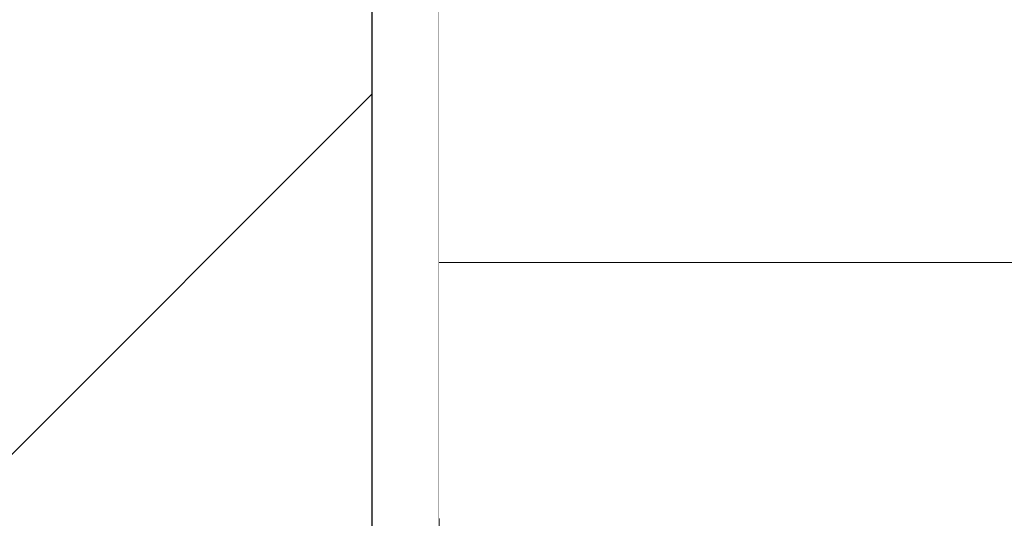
# Model space of a CAD drawing. Header units: millimetres. Extents: x 58537 to 97688, y -8921 to 14216.
# Tile 158 of 189: x 68478 to 68624, y 6482 to 6556. Entities that reach past the tile are written whole.
import ezdxf

# ---------------------------------------------------------------- set-up
doc = ezdxf.new("R2010")
doc.units = ezdxf.units.MM
doc.header["$MEASUREMENT"] = 0
doc.linetypes.add('Wipeout_Contour', pattern=[1000, 0, -1000])
for name, color, linetype in [('Nowe_A-Armatura', 7, 'Continuous'), ('Nowe_A-Wymiary-Zewnętrzne', 7, 'Continuous'), ('Nowe_A-Ściany-Działowe', 7, 'Continuous')]:
    doc.layers.add(name, color=color, linetype=linetype)
for name, color, linetype, lineweight in [('Nowe_A-Armatura_Nr_pióra__1', 7, 'Continuous', 13), ('Nowe_A-Wymiary-Zewnętrzne_Nr_pióra__46', 5, 'Continuous', 15), ('Nowe_A-Ściany-Działowe_Nr_pióra__27', 7, 'Continuous', 25), ('Nowe_A-Ściany-Działowe_Nr_pióra__47', 7, 'Continuous', 15)]:
    doc.layers.add(name, color=color, linetype=linetype, lineweight=lineweight)
doc.layers.add('Nowe_A-Wymiary-Zewnętrzne_Nr_pióra__45', color=7, linetype='Continuous', lineweight=15, true_color=0x40a5ff)
doc.layers.add('Nowe_A-Wymiary-Zewnętrzne_Nr_pióra__85', color=7, linetype='Continuous', lineweight=13, true_color=0x80c2ff)
doc.styles.add('STYL_AUTOMATYCZNY_2', font='arial.ttf')
doc.dimstyles.new('STYL_AUTOMATYCZNY__1', dxfattribs={"dimtxt": 125, "dimasz": 47.5, "dimexe": 0.18, "dimexo": 20, "dimgap": 0, "dimtad": 1, "dimdec": 1, "dimlfac": 0.1, "dimzin": 0, "dimdsep": 46, "dimtxsty": 'STYL_AUTOMATYCZNY_2', "dimblk": 'ARROWHEAD_11', "dimblk1": 'ARROWHEAD_11', "dimblk2": 'ARROWHEAD_11', "dimcen": 0.09, "dimclrd": 256, "dimclre": 256, "dimclrt": 5, "dimadec": 1, "dimazin": 0, "dimtfac": 1, "dimtdec": 4, "dimtmove": 0, "dimatfit": 3, "dimfxl": 0, "dimtolj": 1, "dimtzin": 0, "dimarcsym": 0})

# ---------------------------------------------------------------- blocks, each defined once
blk = doc.blocks.new('ElemPrzekroju_249')
at = {"layer": 'Nowe_A-Ściany-Działowe', "linetype": 'Continuous', "lineweight": 0, "true_color": 0x000000}
h = blk.add_hatch(dxfattribs=at)
h.set_pattern_fill('Bloczki_ceramiczne', color=18, style=0, pattern_type=2)
h.set_pattern_definition([(45, (0, 0), (-63.63961, 63.63961), [])])
h.paths.add_polyline_path([(68415.09, 5640), (68530.09, 5640), (68530.09, 8330), (68415.09, 8330), (68415.09, 8320)])
h = blk.add_hatch(dxfattribs=at)
h.set_pattern_fill('Tynk', color=18, style=0, pattern_type=2)
h.set_pattern_definition([(0, (0, 0), (0, 86.60254), [0, -50]), (0, (25, 43.3), (0, 86.60254), [0, -50])])
h.paths.add_polyline_path([(68540.09, 8330), (68530.09, 8330), (68530.09, 5640), (68540.09, 5640)])
at = {"layer": 'Nowe_A-Ściany-Działowe_Nr_pióra__27', "color": 7, "linetype": 'Continuous', "lineweight": 25}
blk.add_line((68530.09, 8330), (68530.09, 5640), dxfattribs=at)
at = {"layer": 'Nowe_A-Ściany-Działowe_Nr_pióra__47', "color": 7, "linetype": 'Continuous', "lineweight": 15}
blk.add_line((68540.09, 8320), (68540.09, 5780), dxfattribs=at)
blk = doc.blocks.new('ElemPrzekroju_255')
at = {"color": 254, "linetype": 'Wipeout_Contour', "lineweight": 0, "ltscale": 206549.291694}
blk.add_wipeout([(68540.09, 6481.9), (68550.09, 6481.9), (68540.09, 6494.26)], dxfattribs=at).dxf.layer = 'Nowe_A-Armatura'
at = {"color": 254, "linetype": 'Wipeout_Contour', "lineweight": 0, "ltscale": 206680.695}
blk.add_wipeout([(68581.44, 6481.9), (68590.91, 6481.9), (68590.91, 6494.26)], dxfattribs=at).dxf.layer = 'Nowe_A-Armatura'
at = {"color": 254, "linetype": 'Wipeout_Contour', "lineweight": 0, "ltscale": 206559.510599}
blk.add_wipeout([(68550.09, 6494.26), (68540.09, 6494.26), (68550.09, 6481.9)], dxfattribs=at).dxf.layer = 'Nowe_A-Armatura'
at = {"color": 254, "linetype": 'Wipeout_Contour', "lineweight": 0, "ltscale": 206673.520851}
blk.add_wipeout([(68590.91, 6494.26), (68581.44, 6494.26), (68581.44, 6481.9)], dxfattribs=at).dxf.layer = 'Nowe_A-Armatura'
at = {"color": 254, "linetype": 'Wipeout_Contour', "lineweight": 0, "ltscale": 206552.82395}
blk.add_wipeout([(68540.09, 6494.26), (68550.09, 6494.26), (68540.09, 6507)], dxfattribs=at).dxf.layer = 'Nowe_A-Armatura'
at = {"color": 254, "linetype": 'Wipeout_Contour', "lineweight": 0, "ltscale": 206656.323758}
blk.add_wipeout([(68581.44, 6494.26), (68575.9, 6481.9), (68581.44, 6481.9)], dxfattribs=at).dxf.layer = 'Nowe_A-Armatura'
at = {"color": 254, "linetype": 'Wipeout_Contour', "lineweight": 0, "ltscale": 206710.790754}
blk.add_wipeout([(68590.91, 6481.9), (68601.29, 6481.9), (68601.29, 6494.26)], dxfattribs=at).dxf.layer = 'Nowe_A-Armatura'
at = {"color": 254, "linetype": 'Wipeout_Contour', "lineweight": 0, "ltscale": 206563.080991}
blk.add_wipeout([(68550.09, 6507), (68540.09, 6507), (68550.09, 6494.26)], dxfattribs=at).dxf.layer = 'Nowe_A-Armatura'
at = {"color": 254, "linetype": 'Wipeout_Contour', "lineweight": 0, "ltscale": 206653.062282}
blk.add_wipeout([(68575.9, 6481.9), (68581.44, 6494.26), (68575.9, 6494.26)], dxfattribs=at).dxf.layer = 'Nowe_A-Armatura'
at = {"color": 254, "linetype": 'Wipeout_Contour', "lineweight": 0, "ltscale": 206702.710457}
blk.add_wipeout([(68601.29, 6494.26), (68590.91, 6494.26), (68590.91, 6481.9)], dxfattribs=at).dxf.layer = 'Nowe_A-Armatura'
at = {"color": 254, "linetype": 'Wipeout_Contour', "lineweight": 0, "ltscale": 206556.459382}
blk.add_wipeout([(68540.09, 6507), (68550.09, 6507), (68540.09, 6520)], dxfattribs=at).dxf.layer = 'Nowe_A-Armatura'
at = {"color": 254, "linetype": 'Wipeout_Contour', "lineweight": 0, "ltscale": 206684.225007}
blk.add_wipeout([(68581.44, 6494.26), (68590.91, 6494.26), (68590.91, 6507)], dxfattribs=at).dxf.layer = 'Nowe_A-Armatura'
at = {"color": 254, "linetype": 'Wipeout_Contour', "lineweight": 0, "ltscale": 206587.421295}
blk.add_wipeout([(68550.09, 6481.9), (68559.74, 6481.9), (68559.74, 6494.26)], dxfattribs=at).dxf.layer = 'Nowe_A-Armatura'
at = {"color": 254, "linetype": 'Wipeout_Contour', "lineweight": 0, "ltscale": 206566.743406}
blk.add_wipeout([(68550.09, 6520), (68540.09, 6520), (68550.09, 6507)], dxfattribs=at).dxf.layer = 'Nowe_A-Armatura'
at = {"color": 254, "linetype": 'Wipeout_Contour', "lineweight": 0, "ltscale": 206677.08927}
blk.add_wipeout([(68590.91, 6507), (68581.44, 6507), (68581.44, 6494.26)], dxfattribs=at).dxf.layer = 'Nowe_A-Armatura'
at = {"color": 254, "linetype": 'Wipeout_Contour', "lineweight": 0, "ltscale": 206580.06855}
blk.add_wipeout([(68550.09, 6481.9), (68559.74, 6494.26), (68550.09, 6494.26)], dxfattribs=at).dxf.layer = 'Nowe_A-Armatura'
at = {"color": 254, "linetype": 'Wipeout_Contour', "lineweight": 0, "ltscale": 206594.587654}
blk.add_wipeout([(68550.09, 6507), (68559.74, 6507), (68559.74, 6520)], dxfattribs=at).dxf.layer = 'Nowe_A-Armatura'
at = {"color": 254, "linetype": 'Wipeout_Contour', "lineweight": 0, "ltscale": 206659.854182}
blk.add_wipeout([(68575.9, 6494.26), (68581.44, 6494.26), (68581.44, 6507)], dxfattribs=at).dxf.layer = 'Nowe_A-Armatura'
at = {"color": 254, "linetype": 'Wipeout_Contour', "lineweight": 0, "ltscale": 206714.320246}
blk.add_wipeout([(68590.91, 6494.26), (68601.29, 6494.26), (68601.29, 6507)], dxfattribs=at).dxf.layer = 'Nowe_A-Armatura'
at = {"color": 254, "linetype": 'Wipeout_Contour', "lineweight": 0, "ltscale": 206587.300631}
blk.add_wipeout([(68550.09, 6507), (68559.74, 6520), (68550.09, 6520)], dxfattribs=at).dxf.layer = 'Nowe_A-Armatura'
at = {"color": 254, "linetype": 'Wipeout_Contour', "lineweight": 0, "ltscale": 206656.631056}
blk.add_wipeout([(68581.44, 6507), (68575.9, 6507), (68575.9, 6494.26)], dxfattribs=at).dxf.layer = 'Nowe_A-Armatura'
at = {"color": 254, "linetype": 'Wipeout_Contour', "lineweight": 0, "ltscale": 206706.278372}
blk.add_wipeout([(68601.29, 6507), (68590.91, 6507), (68590.91, 6494.26)], dxfattribs=at).dxf.layer = 'Nowe_A-Armatura'
at = {"color": 254, "linetype": 'Wipeout_Contour', "lineweight": 0, "ltscale": 206560.52794}
blk.add_wipeout([(68540.09, 6520), (68550.09, 6520), (68540.09, 6536.97)], dxfattribs=at).dxf.layer = 'Nowe_A-Armatura'
at = {"color": 254, "linetype": 'Wipeout_Contour', "lineweight": 0, "ltscale": 206687.858125}
blk.add_wipeout([(68581.44, 6507), (68590.91, 6507), (68590.91, 6520)], dxfattribs=at).dxf.layer = 'Nowe_A-Armatura'
at = {"color": 254, "linetype": 'Wipeout_Contour', "lineweight": 0, "ltscale": 206590.952896}
blk.add_wipeout([(68550.09, 6494.26), (68559.74, 6494.26), (68559.74, 6507)], dxfattribs=at).dxf.layer = 'Nowe_A-Armatura'
at = {"color": 254, "linetype": 'Wipeout_Contour', "lineweight": 0, "ltscale": 206743.365495}
blk.add_wipeout([(68601.29, 6481.9), (68612.46, 6481.9), (68612.46, 6494.26)], dxfattribs=at).dxf.layer = 'Nowe_A-Armatura'
at = {"color": 254, "linetype": 'Wipeout_Contour', "lineweight": 0, "ltscale": 206571.191212}
blk.add_wipeout([(68550.09, 6536.97), (68540.09, 6536.97), (68550.09, 6520)], dxfattribs=at).dxf.layer = 'Nowe_A-Armatura'
at = {"color": 254, "linetype": 'Wipeout_Contour', "lineweight": 0, "ltscale": 206680.749662}
blk.add_wipeout([(68590.91, 6520), (68581.44, 6520), (68581.44, 6507)], dxfattribs=at).dxf.layer = 'Nowe_A-Armatura'
at = {"color": 254, "linetype": 'Wipeout_Contour', "lineweight": 0, "ltscale": 206583.638583}
blk.add_wipeout([(68550.09, 6494.26), (68559.74, 6507), (68550.09, 6507)], dxfattribs=at).dxf.layer = 'Nowe_A-Armatura'
at = {"color": 254, "linetype": 'Wipeout_Contour', "lineweight": 0, "ltscale": 206734.498498}
blk.add_wipeout([(68612.46, 6494.26), (68601.29, 6494.26), (68601.29, 6481.9)], dxfattribs=at).dxf.layer = 'Nowe_A-Armatura'
at = {"color": 254, "linetype": 'Wipeout_Contour', "lineweight": 0, "ltscale": 206598.655423}
blk.add_wipeout([(68550.09, 6520), (68559.74, 6520), (68559.74, 6536.97)], dxfattribs=at).dxf.layer = 'Nowe_A-Armatura'
at = {"color": 254, "linetype": 'Wipeout_Contour', "lineweight": 0, "ltscale": 206663.487729}
blk.add_wipeout([(68575.9, 6507), (68581.44, 6507), (68581.44, 6520)], dxfattribs=at).dxf.layer = 'Nowe_A-Armatura'
at = {"color": 254, "linetype": 'Wipeout_Contour', "lineweight": 0, "ltscale": 206717.952835}
blk.add_wipeout([(68590.91, 6507), (68601.29, 6507), (68601.29, 6520)], dxfattribs=at).dxf.layer = 'Nowe_A-Armatura'
at = {"color": 254, "linetype": 'Wipeout_Contour', "lineweight": 0, "ltscale": 206614.510358}
blk.add_wipeout([(68559.74, 6481.9), (68568.52, 6481.9), (68568.52, 6494.26)], dxfattribs=at).dxf.layer = 'Nowe_A-Armatura'
at = {"color": 254, "linetype": 'Wipeout_Contour', "lineweight": 0, "ltscale": 206591.747957}
blk.add_wipeout([(68550.09, 6520), (68559.74, 6536.97), (68550.09, 6536.97)], dxfattribs=at).dxf.layer = 'Nowe_A-Armatura'
at = {"color": 254, "linetype": 'Wipeout_Contour', "lineweight": 0, "ltscale": 206660.29181}
blk.add_wipeout([(68581.44, 6520), (68575.9, 6520), (68575.9, 6507)], dxfattribs=at).dxf.layer = 'Nowe_A-Armatura'
at = {"color": 254, "linetype": 'Wipeout_Contour', "lineweight": 0, "ltscale": 206709.938247}
blk.add_wipeout([(68601.29, 6520), (68590.91, 6520), (68590.91, 6507)], dxfattribs=at).dxf.layer = 'Nowe_A-Armatura'
at = {"color": 254, "linetype": 'Wipeout_Contour', "lineweight": 0, "ltscale": 206608.023565}
blk.add_wipeout([(68568.52, 6494.26), (68559.74, 6494.26), (68559.74, 6481.9)], dxfattribs=at).dxf.layer = 'Nowe_A-Armatura'
at = {"layer": 'Nowe_A-Armatura_Nr_pióra__1', "color": 7, "linetype": 'Continuous', "lineweight": 13}
blk.add_line((68540.09, 6520), (68550.09, 6520), dxfattribs=at)
at = {"color": 254, "linetype": 'Wipeout_Contour', "lineweight": 0, "ltscale": 206565.387632}
blk.add_wipeout([(68540.09, 6536.97), (68550.09, 6536.97), (68540.09, 6554.24)], dxfattribs=at).dxf.layer = 'Nowe_A-Armatura'
at = {"color": 254, "linetype": 'Wipeout_Contour', "lineweight": 0, "ltscale": 206618.041496}
blk.add_wipeout([(68559.74, 6494.26), (68568.52, 6494.26), (68568.52, 6507)], dxfattribs=at).dxf.layer = 'Nowe_A-Armatura'
at = {"color": 254, "linetype": 'Wipeout_Contour', "lineweight": 0, "ltscale": 206746.894431}
blk.add_wipeout([(68601.29, 6494.26), (68612.46, 6494.26), (68612.46, 6507)], dxfattribs=at).dxf.layer = 'Nowe_A-Armatura'
at = {"color": 254, "linetype": 'Wipeout_Contour', "lineweight": 0, "ltscale": 206576.083639}
blk.add_wipeout([(68550.09, 6554.24), (68540.09, 6554.24), (68550.09, 6536.97)], dxfattribs=at).dxf.layer = 'Nowe_A-Armatura'
at = {"color": 254, "linetype": 'Wipeout_Contour', "lineweight": 0, "ltscale": 206611.593116}
blk.add_wipeout([(68568.52, 6507), (68559.74, 6507), (68559.74, 6494.26)], dxfattribs=at).dxf.layer = 'Nowe_A-Armatura'
at = {"color": 254, "linetype": 'Wipeout_Contour', "lineweight": 0, "ltscale": 206738.065865}
blk.add_wipeout([(68612.46, 6507), (68601.29, 6507), (68601.29, 6494.26)], dxfattribs=at).dxf.layer = 'Nowe_A-Armatura'
at = {"color": 254, "linetype": 'Wipeout_Contour', "lineweight": 0, "ltscale": 206570.342783}
blk.add_wipeout([(68540.09, 6554.24), (68550.09, 6554.24), (68540.09, 6571.78)], dxfattribs=at).dxf.layer = 'Nowe_A-Armatura'
at = {"color": 254, "linetype": 'Wipeout_Contour', "lineweight": 0, "ltscale": 206750.526448}
blk.add_wipeout([(68601.29, 6507), (68612.46, 6507), (68612.46, 6520)], dxfattribs=at).dxf.layer = 'Nowe_A-Armatura'
at = {"color": 254, "linetype": 'Wipeout_Contour', "lineweight": 0, "ltscale": 206637.945761}
blk.add_wipeout([(68568.52, 6481.9), (68575.9, 6481.9), (68575.9, 6494.26)], dxfattribs=at).dxf.layer = 'Nowe_A-Armatura'
at = {"color": 254, "linetype": 'Wipeout_Contour', "lineweight": 0, "ltscale": 206778.100654}
blk.add_wipeout([(68612.46, 6481.9), (68624.32, 6481.9), (68624.32, 6494.26)], dxfattribs=at).dxf.layer = 'Nowe_A-Armatura'
at = {"color": 254, "linetype": 'Wipeout_Contour', "lineweight": 0, "ltscale": 206581.068885}
blk.add_wipeout([(68550.09, 6571.78), (68540.09, 6571.78), (68550.09, 6554.24)], dxfattribs=at).dxf.layer = 'Nowe_A-Armatura'
at = {"color": 254, "linetype": 'Wipeout_Contour', "lineweight": 0, "ltscale": 206741.725177}
blk.add_wipeout([(68612.46, 6520), (68601.29, 6520), (68601.29, 6507)], dxfattribs=at).dxf.layer = 'Nowe_A-Armatura'
at = {"color": 254, "linetype": 'Wipeout_Contour', "lineweight": 0, "ltscale": 206632.852588}
blk.add_wipeout([(68568.52, 6494.26), (68568.52, 6481.9), (68575.9, 6494.26)], dxfattribs=at).dxf.layer = 'Nowe_A-Armatura'
at = {"color": 254, "linetype": 'Wipeout_Contour', "lineweight": 0, "ltscale": 206768.546496}
blk.add_wipeout([(68624.32, 6494.26), (68612.46, 6494.26), (68612.46, 6481.9)], dxfattribs=at).dxf.layer = 'Nowe_A-Armatura'
at = {"color": 254, "linetype": 'Wipeout_Contour', "lineweight": 0, "ltscale": 206603.514215}
blk.add_wipeout([(68550.09, 6536.97), (68559.74, 6536.97), (68559.74, 6554.24)], dxfattribs=at).dxf.layer = 'Nowe_A-Armatura'
at = {"color": 254, "linetype": 'Wipeout_Contour', "lineweight": 0, "ltscale": 206781.628997}
blk.add_wipeout([(68624.32, 6507), (68612.46, 6494.26), (68624.32, 6494.26)], dxfattribs=at).dxf.layer = 'Nowe_A-Armatura'
at = {"color": 254, "linetype": 'Wipeout_Contour', "lineweight": 0, "ltscale": 206596.639893}
blk.add_wipeout([(68550.09, 6536.97), (68559.74, 6554.24), (68550.09, 6554.24)], dxfattribs=at).dxf.layer = 'Nowe_A-Armatura'
at = {"color": 254, "linetype": 'Wipeout_Contour', "lineweight": 0, "ltscale": 206772.113275}
blk.add_wipeout([(68612.46, 6507), (68612.46, 6494.26), (68624.32, 6507)], dxfattribs=at).dxf.layer = 'Nowe_A-Armatura'
at = {"color": 254, "linetype": 'Wipeout_Contour', "lineweight": 0, "ltscale": 206608.468449}
blk.add_wipeout([(68550.09, 6554.24), (68559.74, 6554.24), (68559.74, 6571.78)], dxfattribs=at).dxf.layer = 'Nowe_A-Armatura'
at = {"color": 254, "linetype": 'Wipeout_Contour', "lineweight": 0, "ltscale": 206625.743014}
blk.add_wipeout([(68559.74, 6520), (68568.52, 6520), (68568.52, 6536.97)], dxfattribs=at).dxf.layer = 'Nowe_A-Armatura'
at = {"color": 254, "linetype": 'Wipeout_Contour', "lineweight": 0, "ltscale": 206785.260403}
blk.add_wipeout([(68624.32, 6520), (68612.46, 6507), (68624.32, 6507)], dxfattribs=at).dxf.layer = 'Nowe_A-Armatura'
at = {"color": 254, "linetype": 'Wipeout_Contour', "lineweight": 0, "ltscale": 206814.598015}
blk.add_wipeout([(68636.72, 6494.26), (68624.32, 6481.9), (68636.72, 6481.9)], dxfattribs=at).dxf.layer = 'Nowe_A-Armatura'
at = {"color": 254, "linetype": 'Wipeout_Contour', "lineweight": 0, "ltscale": 206601.62464}
blk.add_wipeout([(68550.09, 6554.24), (68559.74, 6571.78), (68550.09, 6571.78)], dxfattribs=at).dxf.layer = 'Nowe_A-Armatura'
at = {"color": 254, "linetype": 'Wipeout_Contour', "lineweight": 0, "ltscale": 206619.701394}
blk.add_wipeout([(68568.52, 6536.97), (68559.74, 6536.97), (68559.74, 6520)], dxfattribs=at).dxf.layer = 'Nowe_A-Armatura'
at = {"color": 254, "linetype": 'Wipeout_Contour', "lineweight": 0, "ltscale": 206775.771985}
blk.add_wipeout([(68612.46, 6520), (68612.46, 6507), (68624.32, 6520)], dxfattribs=at).dxf.layer = 'Nowe_A-Armatura'
at = {"color": 254, "linetype": 'Wipeout_Contour', "lineweight": 0, "ltscale": 206804.506017}
blk.add_wipeout([(68624.32, 6494.26), (68624.32, 6481.9), (68636.72, 6494.26)], dxfattribs=at).dxf.layer = 'Nowe_A-Armatura'
at = {"color": 254, "linetype": 'Wipeout_Contour', "lineweight": 0, "ltscale": 206630.60117}
blk.add_wipeout([(68559.74, 6536.97), (68568.52, 6536.97), (68568.52, 6554.24)], dxfattribs=at).dxf.layer = 'Nowe_A-Armatura'
at = {"color": 254, "linetype": 'Wipeout_Contour', "lineweight": 0, "ltscale": 206818.125735}
blk.add_wipeout([(68636.72, 6507), (68624.32, 6494.26), (68636.72, 6494.26)], dxfattribs=at).dxf.layer = 'Nowe_A-Armatura'
at = {"color": 254, "linetype": 'Wipeout_Contour', "lineweight": 0, "ltscale": 206624.592669}
blk.add_wipeout([(68568.52, 6554.24), (68559.74, 6554.24), (68559.74, 6536.97)], dxfattribs=at).dxf.layer = 'Nowe_A-Armatura'
at = {"color": 254, "linetype": 'Wipeout_Contour', "lineweight": 0, "ltscale": 206808.072176}
blk.add_wipeout([(68624.32, 6507), (68624.32, 6494.26), (68636.72, 6507)], dxfattribs=at).dxf.layer = 'Nowe_A-Armatura'
at = {"color": 254, "linetype": 'Wipeout_Contour', "lineweight": 0, "ltscale": 206635.554754}
blk.add_wipeout([(68568.52, 6571.78), (68559.74, 6554.24), (68568.52, 6554.24)], dxfattribs=at).dxf.layer = 'Nowe_A-Armatura'
at = {"color": 254, "linetype": 'Wipeout_Contour', "lineweight": 0, "ltscale": 206821.756501}
blk.add_wipeout([(68624.32, 6507), (68636.72, 6507), (68636.72, 6520)], dxfattribs=at).dxf.layer = 'Nowe_A-Armatura'
at = {"color": 254, "linetype": 'Wipeout_Contour', "lineweight": 0, "ltscale": 206629.576741}
blk.add_wipeout([(68559.74, 6571.78), (68559.74, 6554.24), (68568.52, 6571.78)], dxfattribs=at).dxf.layer = 'Nowe_A-Armatura'
at = {"color": 254, "linetype": 'Wipeout_Contour', "lineweight": 0, "ltscale": 206811.730249}
blk.add_wipeout([(68636.72, 6520), (68624.32, 6520), (68624.32, 6507)], dxfattribs=at).dxf.layer = 'Nowe_A-Armatura'
at = {"color": 254, "linetype": 'Wipeout_Contour', "lineweight": 0, "ltscale": 206825.819797}
blk.add_wipeout([(68624.32, 6520), (68636.72, 6520), (68636.72, 6536.97)], dxfattribs=at).dxf.layer = 'Nowe_A-Armatura'
at = {"color": 254, "linetype": 'Wipeout_Contour', "lineweight": 0, "ltscale": 206816.172744}
blk.add_wipeout([(68636.72, 6536.97), (68624.32, 6536.97), (68624.32, 6520)], dxfattribs=at).dxf.layer = 'Nowe_A-Armatura'
at = {"color": 254, "linetype": 'Wipeout_Contour', "lineweight": 0, "ltscale": 206789.324417}
blk.add_wipeout([(68624.32, 6536.97), (68612.46, 6520), (68624.32, 6520)], dxfattribs=at).dxf.layer = 'Nowe_A-Armatura'
at = {"color": 254, "linetype": 'Wipeout_Contour', "lineweight": 0, "ltscale": 206780.215253}
blk.add_wipeout([(68612.46, 6520), (68624.32, 6536.97), (68612.46, 6536.97)], dxfattribs=at).dxf.layer = 'Nowe_A-Armatura'
at = {"layer": 'Nowe_A-Armatura_Nr_pióra__1', "color": 7, "linetype": 'Continuous', "lineweight": 13}
blk.add_line((68624.32, 6520), (68636.72, 6520), dxfattribs=at)
at = {"color": 254, "linetype": 'Wipeout_Contour', "lineweight": 0, "ltscale": 206754.591146}
blk.add_wipeout([(68612.46, 6536.97), (68601.29, 6520), (68612.46, 6520)], dxfattribs=at).dxf.layer = 'Nowe_A-Armatura'
at = {"color": 254, "linetype": 'Wipeout_Contour', "lineweight": 0, "ltscale": 206746.169178}
blk.add_wipeout([(68601.29, 6536.97), (68601.29, 6520), (68612.46, 6536.97)], dxfattribs=at).dxf.layer = 'Nowe_A-Armatura'
at = {"layer": 'Nowe_A-Armatura_Nr_pióra__1', "color": 7, "linetype": 'Continuous', "lineweight": 13}
blk.add_line((68612.46, 6520), (68624.32, 6520), dxfattribs=at)
at = {"color": 254, "linetype": 'Wipeout_Contour', "lineweight": 0, "ltscale": 206722.018175}
blk.add_wipeout([(68590.91, 6520), (68601.29, 6520), (68601.29, 6536.97)], dxfattribs=at).dxf.layer = 'Nowe_A-Armatura'
at = {"color": 254, "linetype": 'Wipeout_Contour', "lineweight": 0, "ltscale": 206714.382933}
blk.add_wipeout([(68601.29, 6536.97), (68590.91, 6536.97), (68590.91, 6520)], dxfattribs=at).dxf.layer = 'Nowe_A-Armatura'
at = {"layer": 'Nowe_A-Armatura_Nr_pióra__1', "color": 7, "linetype": 'Continuous', "lineweight": 13}
blk.add_line((68601.29, 6520), (68612.46, 6520), dxfattribs=at)
at = {"color": 254, "linetype": 'Wipeout_Contour', "lineweight": 0, "ltscale": 206691.924059}
blk.add_wipeout([(68590.91, 6536.97), (68581.44, 6520), (68590.91, 6520)], dxfattribs=at).dxf.layer = 'Nowe_A-Armatura'
at = {"color": 254, "linetype": 'Wipeout_Contour', "lineweight": 0, "ltscale": 206685.194977}
blk.add_wipeout([(68581.44, 6536.97), (68581.44, 6520), (68590.91, 6536.97)], dxfattribs=at).dxf.layer = 'Nowe_A-Armatura'
at = {"layer": 'Nowe_A-Armatura_Nr_pióra__1', "color": 7, "linetype": 'Continuous', "lineweight": 13}
blk.add_line((68590.91, 6520), (68601.29, 6520), dxfattribs=at)
at = {"color": 254, "linetype": 'Wipeout_Contour', "lineweight": 0, "ltscale": 206667.554149}
blk.add_wipeout([(68581.44, 6536.97), (68575.9, 6520), (68581.44, 6520)], dxfattribs=at).dxf.layer = 'Nowe_A-Armatura'
at = {"color": 254, "linetype": 'Wipeout_Contour', "lineweight": 0, "ltscale": 206664.737573}
blk.add_wipeout([(68575.9, 6536.97), (68575.9, 6520), (68581.44, 6536.97)], dxfattribs=at).dxf.layer = 'Nowe_A-Armatura'
at = {"layer": 'Nowe_A-Armatura_Nr_pióra__1', "color": 7, "linetype": 'Continuous', "lineweight": 13}
blk.add_line((68581.44, 6520), (68590.91, 6520), dxfattribs=at)
at = {"color": 254, "linetype": 'Wipeout_Contour', "lineweight": 0, "ltscale": 206696.780658}
blk.add_wipeout([(68581.44, 6536.97), (68590.91, 6536.97), (68590.91, 6554.24)], dxfattribs=at).dxf.layer = 'Nowe_A-Armatura'
at = {"color": 254, "linetype": 'Wipeout_Contour', "lineweight": 0, "ltscale": 206690.084702}
blk.add_wipeout([(68590.91, 6554.24), (68581.44, 6554.24), (68581.44, 6536.97)], dxfattribs=at).dxf.layer = 'Nowe_A-Armatura'
at = {"color": 254, "linetype": 'Wipeout_Contour', "lineweight": 0, "ltscale": 206672.411322}
blk.add_wipeout([(68581.44, 6554.24), (68575.9, 6536.97), (68581.44, 6536.97)], dxfattribs=at).dxf.layer = 'Nowe_A-Armatura'
at = {"color": 254, "linetype": 'Wipeout_Contour', "lineweight": 0, "ltscale": 206726.874068}
blk.add_wipeout([(68601.29, 6554.24), (68590.91, 6536.97), (68601.29, 6536.97)], dxfattribs=at).dxf.layer = 'Nowe_A-Armatura'
at = {"color": 254, "linetype": 'Wipeout_Contour', "lineweight": 0, "ltscale": 206669.627783}
blk.add_wipeout([(68575.9, 6536.97), (68581.44, 6554.24), (68575.9, 6554.24)], dxfattribs=at).dxf.layer = 'Nowe_A-Armatura'
at = {"color": 254, "linetype": 'Wipeout_Contour', "lineweight": 0, "ltscale": 206719.271967}
blk.add_wipeout([(68590.91, 6554.24), (68590.91, 6536.97), (68601.29, 6554.24)], dxfattribs=at).dxf.layer = 'Nowe_A-Armatura'
at = {"color": 254, "linetype": 'Wipeout_Contour', "lineweight": 0, "ltscale": 206701.732657}
blk.add_wipeout([(68590.91, 6571.78), (68581.44, 6554.24), (68590.91, 6554.24)], dxfattribs=at).dxf.layer = 'Nowe_A-Armatura'
at = {"color": 254, "linetype": 'Wipeout_Contour', "lineweight": 0, "ltscale": 206649.177147}
blk.add_wipeout([(68568.52, 6520), (68575.9, 6520), (68575.9, 6536.97)], dxfattribs=at).dxf.layer = 'Nowe_A-Armatura'
at = {"color": 254, "linetype": 'Wipeout_Contour', "lineweight": 0, "ltscale": 206695.067196}
blk.add_wipeout([(68581.44, 6571.78), (68581.44, 6554.24), (68590.91, 6571.78)], dxfattribs=at).dxf.layer = 'Nowe_A-Armatura'
at = {"color": 254, "linetype": 'Wipeout_Contour', "lineweight": 0, "ltscale": 206644.529017}
blk.add_wipeout([(68575.9, 6536.97), (68568.52, 6536.97), (68568.52, 6520)], dxfattribs=at).dxf.layer = 'Nowe_A-Armatura'
at = {"color": 254, "linetype": 'Wipeout_Contour', "lineweight": 0, "ltscale": 206677.363905}
blk.add_wipeout([(68575.9, 6554.24), (68581.44, 6554.24), (68581.44, 6571.78)], dxfattribs=at).dxf.layer = 'Nowe_A-Armatura'
at = {"color": 254, "linetype": 'Wipeout_Contour', "lineweight": 0, "ltscale": 206731.825346}
blk.add_wipeout([(68601.29, 6571.78), (68590.91, 6554.24), (68601.29, 6554.24)], dxfattribs=at).dxf.layer = 'Nowe_A-Armatura'
at = {"color": 254, "linetype": 'Wipeout_Contour', "lineweight": 0, "ltscale": 206621.675777}
blk.add_wipeout([(68568.52, 6520), (68559.74, 6507), (68568.52, 6507)], dxfattribs=at).dxf.layer = 'Nowe_A-Armatura'
at = {"color": 254, "linetype": 'Wipeout_Contour', "lineweight": 0, "ltscale": 206674.61077}
blk.add_wipeout([(68581.44, 6571.78), (68575.9, 6571.78), (68575.9, 6554.24)], dxfattribs=at).dxf.layer = 'Nowe_A-Armatura'
at = {"color": 254, "linetype": 'Wipeout_Contour', "lineweight": 0, "ltscale": 206724.253757}
blk.add_wipeout([(68590.91, 6571.78), (68590.91, 6554.24), (68601.29, 6571.78)], dxfattribs=at).dxf.layer = 'Nowe_A-Armatura'
at = {"color": 254, "linetype": 'Wipeout_Contour', "lineweight": 0, "ltscale": 206615.254668}
blk.add_wipeout([(68559.74, 6520), (68559.74, 6507), (68568.52, 6520)], dxfattribs=at).dxf.layer = 'Nowe_A-Armatura'
at = {"layer": 'Nowe_A-Armatura_Nr_pióra__1', "color": 7, "linetype": 'Continuous', "lineweight": 13}
blk.add_line((68550.09, 6520), (68559.74, 6520), dxfattribs=at)
at = {"color": 254, "linetype": 'Wipeout_Contour', "lineweight": 0, "ltscale": 206654.034752}
blk.add_wipeout([(68568.52, 6536.97), (68575.9, 6536.97), (68575.9, 6554.24)], dxfattribs=at).dxf.layer = 'Nowe_A-Armatura'
at = {"color": 254, "linetype": 'Wipeout_Contour', "lineweight": 0, "ltscale": 206759.446274}
blk.add_wipeout([(68612.46, 6554.24), (68601.29, 6536.97), (68612.46, 6536.97)], dxfattribs=at).dxf.layer = 'Nowe_A-Armatura'
at = {"color": 254, "linetype": 'Wipeout_Contour', "lineweight": 0, "ltscale": 206641.476499}
blk.add_wipeout([(68575.9, 6507), (68568.52, 6494.26), (68575.9, 6494.26)], dxfattribs=at).dxf.layer = 'Nowe_A-Armatura'
at = {"color": 254, "linetype": 'Wipeout_Contour', "lineweight": 0, "ltscale": 206649.419705}
blk.add_wipeout([(68568.52, 6554.24), (68568.52, 6536.97), (68575.9, 6554.24)], dxfattribs=at).dxf.layer = 'Nowe_A-Armatura'
at = {"color": 254, "linetype": 'Wipeout_Contour', "lineweight": 0, "ltscale": 206751.057461}
blk.add_wipeout([(68601.29, 6554.24), (68601.29, 6536.97), (68612.46, 6554.24)], dxfattribs=at).dxf.layer = 'Nowe_A-Armatura'
at = {"color": 254, "linetype": 'Wipeout_Contour', "lineweight": 0, "ltscale": 206636.42171}
blk.add_wipeout([(68568.52, 6507), (68568.52, 6494.26), (68575.9, 6507)], dxfattribs=at).dxf.layer = 'Nowe_A-Armatura'
at = {"color": 254, "linetype": 'Wipeout_Contour', "lineweight": 0, "ltscale": 206658.987775}
blk.add_wipeout([(68575.9, 6571.78), (68568.52, 6554.24), (68575.9, 6554.24)], dxfattribs=at).dxf.layer = 'Nowe_A-Armatura'
at = {"color": 254, "linetype": 'Wipeout_Contour', "lineweight": 0, "ltscale": 206764.396771}
blk.add_wipeout([(68601.29, 6554.24), (68612.46, 6554.24), (68612.46, 6571.78)], dxfattribs=at).dxf.layer = 'Nowe_A-Armatura'
at = {"color": 254, "linetype": 'Wipeout_Contour', "lineweight": 0, "ltscale": 206645.110369}
blk.add_wipeout([(68575.9, 6520), (68568.52, 6507), (68575.9, 6507)], dxfattribs=at).dxf.layer = 'Nowe_A-Armatura'
at = {"color": 254, "linetype": 'Wipeout_Contour', "lineweight": 0, "ltscale": 206654.403179}
blk.add_wipeout([(68568.52, 6571.78), (68568.52, 6554.24), (68575.9, 6571.78)], dxfattribs=at).dxf.layer = 'Nowe_A-Armatura'
at = {"color": 254, "linetype": 'Wipeout_Contour', "lineweight": 0, "ltscale": 206756.038485}
blk.add_wipeout([(68612.46, 6571.78), (68601.29, 6571.78), (68601.29, 6554.24)], dxfattribs=at).dxf.layer = 'Nowe_A-Armatura'
at = {"color": 254, "linetype": 'Wipeout_Contour', "lineweight": 0, "ltscale": 206640.082823}
blk.add_wipeout([(68568.52, 6520), (68568.52, 6507), (68575.9, 6520)], dxfattribs=at).dxf.layer = 'Nowe_A-Armatura'
at = {"layer": 'Nowe_A-Armatura_Nr_pióra__1', "color": 7, "linetype": 'Continuous', "lineweight": 13}
for p, q in [((68568.52, 6520), (68559.74, 6520)), ((68575.9, 6520), (68568.52, 6520)), ((68575.9, 6520), (68581.44, 6520))]:
    blk.add_line(p, q, dxfattribs=at)
at = {"color": 254, "linetype": 'Wipeout_Contour', "lineweight": 0, "ltscale": 206794.17873}
blk.add_wipeout([(68612.46, 6536.97), (68624.32, 6536.97), (68624.32, 6554.24)], dxfattribs=at).dxf.layer = 'Nowe_A-Armatura'
at = {"color": 254, "linetype": 'Wipeout_Contour', "lineweight": 0, "ltscale": 206785.102731}
blk.add_wipeout([(68624.32, 6554.24), (68612.46, 6554.24), (68612.46, 6536.97)], dxfattribs=at).dxf.layer = 'Nowe_A-Armatura'
at = {"color": 254, "linetype": 'Wipeout_Contour', "lineweight": 0, "ltscale": 206799.128396}
blk.add_wipeout([(68612.46, 6554.24), (68624.32, 6554.24), (68624.32, 6571.78)], dxfattribs=at).dxf.layer = 'Nowe_A-Armatura'
at = {"color": 254, "linetype": 'Wipeout_Contour', "lineweight": 0, "ltscale": 206790.082935}
blk.add_wipeout([(68624.32, 6571.78), (68612.46, 6571.78), (68612.46, 6554.24)], dxfattribs=at).dxf.layer = 'Nowe_A-Armatura'
at = {"color": 254, "linetype": 'Wipeout_Contour', "lineweight": 0, "ltscale": 206830.673252}
blk.add_wipeout([(68624.32, 6536.97), (68636.72, 6536.97), (68636.72, 6554.24)], dxfattribs=at).dxf.layer = 'Nowe_A-Armatura'
at = {"color": 254, "linetype": 'Wipeout_Contour', "lineweight": 0, "ltscale": 206821.059372}
blk.add_wipeout([(68636.72, 6554.24), (68624.32, 6554.24), (68624.32, 6536.97)], dxfattribs=at).dxf.layer = 'Nowe_A-Armatura'
at = {"color": 254, "linetype": 'Wipeout_Contour', "lineweight": 0, "ltscale": 206835.622045}
blk.add_wipeout([(68624.32, 6554.24), (68636.72, 6554.24), (68636.72, 6571.78)], dxfattribs=at).dxf.layer = 'Nowe_A-Armatura'
at = {"color": 254, "linetype": 'Wipeout_Contour', "lineweight": 0, "ltscale": 206826.03871}
blk.add_wipeout([(68636.72, 6571.78), (68624.32, 6571.78), (68624.32, 6554.24)], dxfattribs=at).dxf.layer = 'Nowe_A-Armatura'
blk = doc.blocks.new('*D980')
at = {"layer": 'Nowe_A-Wymiary-Zewnętrzne_Nr_pióra__45', "linetype": 'Continuous', "lineweight": 15, "true_color": 0x40a5ff}
for points in [[(66434, 8320), (66434.95, 8315.22), (66437.66, 8311.16), (66441.72, 8308.45), (66446.5, 8307.5), (66451.28, 8308.45), (66455.34, 8311.16), (66458.05, 8315.22), (66459, 8320), (66458.05, 8324.78), (66455.34, 8328.84), (66451.28, 8331.55), (66446.5, 8332.5), (66441.72, 8331.55), (66437.66, 8328.84), (66434.95, 8324.78)], [(66434, 5780), (66434.95, 5775.22), (66437.66, 5771.16), (66441.72, 5768.45), (66446.5, 5767.5), (66451.28, 5768.45), (66455.34, 5771.16), (66458.05, 5775.22), (66459, 5780), (66458.05, 5784.78), (66455.34, 5788.84), (66451.28, 5791.55), (66446.5, 5792.5), (66441.72, 5791.55), (66437.66, 5788.84), (66434.95, 5784.78)]]:
    blk.add_hatch(color=161, dxfattribs=at).paths.add_polyline_path(points)
at = {"layer": 'Nowe_A-Wymiary-Zewnętrzne_Nr_pióra__45', "color": 161, "linetype": 'Continuous', "lineweight": 15, "true_color": 0x40a5ff}
for centre in [(66446.5, 8320), (66446.5, 5780)]:
    blk.add_circle(centre, 12.5, dxfattribs=at)
at = {"layer": 'Nowe_A-Wymiary-Zewnętrzne_Nr_pióra__85', "color": 151, "linetype": 'Continuous', "lineweight": 13, "true_color": 0x80c2ff}
for p, q in [((66446.5, 5792.5), (66446.5, 8307.5)), ((66434, 5780), (66399.62, 5780)), ((66493.37, 5780), (66459, 5780))]:
    blk.add_line(p, q, dxfattribs=at)
at = {"layer": 'Nowe_A-Wymiary-Zewnętrzne_Nr_pióra__46', "color": 5, "lineweight": 15, "char_height": 125, "attachment_point": 7, "rotation": 90, "style": 'STYL_AUTOMATYCZNY_2'}
for s, insert in [('\\A1;{\\pql;\\fArial|b0|i0|c238|p0;\\W1.000000;21,0}', (66421.5, 7973.85)), ('\\A1;{\\pql;\\fArial|b0|i0|c238|p0;\\W1.000000;254,0}', (66421.5, 6835.5)), ('\\A1;{\\pql;\\fArial|b0|i0|c238|p0;\\W1.000000;14,0}', (66421.5, 5792.5))]:
    blk.add_mtext(s, dxfattribs=dict(at, insert=insert))
blk = doc.blocks.new('ARROWHEAD_11')
at = {"color": 0, "linetype": 'Continuous', "lineweight": 0}
blk.add_line((0, 0), (-1, 0), dxfattribs=at)
at = {"color": 0, "linetype": 'Continuous', "lineweight": 0, "const_width": 0.25, "flags": 128}
blk.add_lwpolyline([(-0.125, 0, 1), (0.125, 0, 1)], format="xyb", close=True, dxfattribs=at)
blk = doc.blocks.new('*D1021')
at = {"layer": 'Nowe_A-Wymiary-Zewnętrzne_Nr_pióra__45', "linetype": 'Continuous', "lineweight": 15, "true_color": 0x40a5ff}
for points in [[(93173.54, 7980), (93174.49, 7975.22), (93177.2, 7971.16), (93181.25, 7968.45), (93186.04, 7967.5), (93190.82, 7968.45), (93194.88, 7971.16), (93197.59, 7975.22), (93198.54, 7980), (93197.59, 7984.78), (93194.88, 7988.84), (93190.82, 7991.55), (93186.04, 7992.5), (93181.25, 7991.55), (93177.2, 7988.84), (93174.49, 7984.78)], [(93173.54, 5780), (93174.49, 5775.22), (93177.2, 5771.16), (93181.25, 5768.45), (93186.04, 5767.5), (93190.82, 5768.45), (93194.88, 5771.16), (93197.59, 5775.22), (93198.54, 5780), (93197.59, 5784.78), (93194.88, 5788.84), (93190.82, 5791.55), (93186.04, 5792.5), (93181.25, 5791.55), (93177.2, 5788.84), (93174.49, 5784.78)]]:
    blk.add_hatch(color=161, dxfattribs=at).paths.add_polyline_path(points)
at = {"layer": 'Nowe_A-Wymiary-Zewnętrzne_Nr_pióra__45', "color": 161, "linetype": 'Continuous', "lineweight": 15, "true_color": 0x40a5ff}
for centre in [(93186.04, 7980), (93186.04, 5780)]:
    blk.add_circle(centre, 12.5, dxfattribs=at)
at = {"layer": 'Nowe_A-Wymiary-Zewnętrzne_Nr_pióra__85', "color": 151, "linetype": 'Continuous', "lineweight": 13, "true_color": 0x80c2ff}
for p, q in [((93173.54, 7980), (93139.16, 7980)), ((93232.91, 7980), (93198.54, 7980)), ((93186.04, 5792.5), (93186.04, 7967.5)), ((93173.54, 5780), (93139.16, 5780)), ((93232.91, 5780), (93198.54, 5780))]:
    blk.add_line(p, q, dxfattribs=at)
at = {"layer": 'Nowe_A-Wymiary-Zewnętrzne_Nr_pióra__46', "color": 5, "lineweight": 15, "char_height": 125, "attachment_point": 7, "rotation": 90, "style": 'STYL_AUTOMATYCZNY_2'}
for s, insert in [('\\A1;{\\pql;\\fArial|b0|i0|c238|p0;\\W1.000000;220,0}', (93161.04, 6832.33)), ('\\A1;{\\pql;\\fArial|b0|i0|c238|p0;\\W1.000000;14,0}', (93161.04, 5792.5))]:
    blk.add_mtext(s, dxfattribs=dict(at, insert=insert))
blk = doc.blocks.new('*D1027')
at = {"layer": 'Nowe_A-Wymiary-Zewnętrzne_Nr_pióra__45', "linetype": 'Continuous', "lineweight": 15, "true_color": 0x40a5ff}
for points in [[(93506.73, 12845.37), (93507.68, 12840.59), (93510.39, 12836.54), (93514.45, 12833.83), (93519.23, 12832.87), (93524.01, 12833.83), (93528.07, 12836.54), (93530.78, 12840.59), (93531.73, 12845.37), (93530.78, 12850.16), (93528.07, 12854.21), (93524.01, 12856.92), (93519.23, 12857.87), (93514.45, 12856.92), (93510.39, 12854.21), (93507.68, 12850.16)], [(93506.73, -450), (93507.68, -454.78), (93510.39, -458.84), (93514.45, -461.55), (93519.23, -462.5), (93524.01, -461.55), (93528.07, -458.84), (93530.78, -454.78), (93531.73, -450), (93530.78, -445.22), (93528.07, -441.16), (93524.01, -438.45), (93519.23, -437.5), (93514.45, -438.45), (93510.39, -441.16), (93507.68, -445.22)]]:
    blk.add_hatch(color=161, dxfattribs=at).paths.add_polyline_path(points)
at = {"layer": 'Nowe_A-Wymiary-Zewnętrzne_Nr_pióra__45', "color": 161, "linetype": 'Continuous', "lineweight": 15, "true_color": 0x40a5ff}
for centre in [(93519.23, 12845.37), (93519.23, -450)]:
    blk.add_circle(centre, 12.5, dxfattribs=at)
at = {"layer": 'Nowe_A-Wymiary-Zewnętrzne_Nr_pióra__85', "color": 151, "linetype": 'Continuous', "lineweight": 13, "true_color": 0x80c2ff}
for p, q in [((93519.23, 12857.87), (93519.23, 12870.37)), ((93506.73, 12845.37), (93472.36, 12845.37)), ((93566.11, 12845.37), (93531.73, 12845.37)), ((93519.23, -437.5), (93519.23, 12832.87)), ((93506.73, -450), (93472.36, -450)), ((93566.11, -450), (93531.73, -450)), ((93519.23, -475), (93519.23, -462.5))]:
    blk.add_line(p, q, dxfattribs=at)
at = {"layer": 'Nowe_A-Wymiary-Zewnętrzne_Nr_pióra__46', "color": 5, "lineweight": 15, "insert": (93494.23, 5911.71), "char_height": 125, "attachment_point": 7, "rotation": 90, "style": 'STYL_AUTOMATYCZNY_2'}
blk.add_mtext('\\A1;{\\pql;\\fArial|b0|i0|c238|p0;\\W1.000000;1\xa0329,5}', dxfattribs=at)
blk = doc.blocks.new('*D1039')
at = {"layer": 'Nowe_A-Wymiary-Zewnętrzne_Nr_pióra__45', "linetype": 'Continuous', "lineweight": 15, "true_color": 0x40a5ff}
for points in [[(90228.51, 8320), (90229.46, 8315.22), (90232.17, 8311.16), (90236.23, 8308.45), (90241.01, 8307.5), (90245.79, 8308.45), (90249.85, 8311.16), (90252.56, 8315.22), (90253.51, 8320), (90252.56, 8324.78), (90249.85, 8328.84), (90245.79, 8331.55), (90241.01, 8332.5), (90236.23, 8331.55), (90232.17, 8328.84), (90229.46, 8324.78)], [(90228.51, 5780), (90229.46, 5775.22), (90232.17, 5771.16), (90236.23, 5768.45), (90241.01, 5767.5), (90245.79, 5768.45), (90249.85, 5771.16), (90252.56, 5775.22), (90253.51, 5780), (90252.56, 5784.78), (90249.85, 5788.84), (90245.79, 5791.55), (90241.01, 5792.5), (90236.23, 5791.55), (90232.17, 5788.84), (90229.46, 5784.78)]]:
    blk.add_hatch(color=161, dxfattribs=at).paths.add_polyline_path(points)
at = {"layer": 'Nowe_A-Wymiary-Zewnętrzne_Nr_pióra__45', "color": 161, "linetype": 'Continuous', "lineweight": 15, "true_color": 0x40a5ff}
for centre in [(90241.01, 8320), (90241.01, 5780)]:
    blk.add_circle(centre, 12.5, dxfattribs=at)
at = {"layer": 'Nowe_A-Wymiary-Zewnętrzne_Nr_pióra__85', "color": 151, "linetype": 'Continuous', "lineweight": 13, "true_color": 0x80c2ff}
for p, q in [((90241.01, 5792.5), (90241.01, 8307.5)), ((90228.51, 5780), (90194.13, 5780)), ((90287.88, 5780), (90253.51, 5780))]:
    blk.add_line(p, q, dxfattribs=at)
at = {"layer": 'Nowe_A-Wymiary-Zewnętrzne_Nr_pióra__46', "color": 5, "lineweight": 15, "char_height": 125, "attachment_point": 7, "rotation": 90, "style": 'STYL_AUTOMATYCZNY_2'}
for s, insert in [('\\A1;{\\pql;\\fArial|b0|i0|c238|p0;\\W1.000000;21,0}', (90216.01, 7973.85)), ('\\A1;{\\pql;\\fArial|b0|i0|c238|p0;\\W1.000000;254,0}', (90216.01, 6835.5)), ('\\A1;{\\pql;\\fArial|b0|i0|c238|p0;\\W1.000000;14,0}', (90216.01, 5792.5))]:
    blk.add_mtext(s, dxfattribs=dict(at, insert=insert))

msp = doc.modelspace()

# ---------------------------------------------------------------- block references
at = {"layer": 'Nowe_A-Ściany-Działowe', "lineweight": 0}
msp.add_blockref('ElemPrzekroju_249', (0, 0), dxfattribs=at)

# ---------------------------------------------------------------- next in the draw order: block references
at = {"layer": 'Nowe_A-Armatura', "lineweight": 0}
msp.add_blockref('ElemPrzekroju_255', (0, 0), dxfattribs=at)

# ---------------------------------------------------------------- next in the draw order: dimensions: what is measured, and where the dimension line sits
at = {"layer": 'Nowe_A-Wymiary-Zewnętrzne', "color": 151, "linetype": 'Continuous', "lineweight": 13, "true_color": 0x80c2ff}
for base, p1, p2, picture, middle in [((93519.23, 12845.37), (63041.84, -450), (64717.21, 12845.37), '*D1027', (93431.73, 6192.83)), ((66446.5, 8320), (58537.27, 5780), (78005.07, 8320), '*D980', (66359, 7044.89)), ((90241.01, 8320), (58537.27, 5780), (78005.07, 8320), '*D1039', (90153.51, 7044.89)), ((93186.04, 7980), (58537.27, 5780), (64770.07, 7980), '*D1021', (93098.54, 7041.72))]:
    dim = msp.add_linear_dim(base=base, p1=p1, p2=p2, angle=90, dimstyle='STYL_AUTOMATYCZNY__1', dxfattribs=at)
    dim.commit()
    dim.dimension.update_dxf_attribs({"geometry": picture, "text_midpoint": middle, "dimtype": 160, "text_rotation": 90})

doc.saveas('drawing.dxf')
